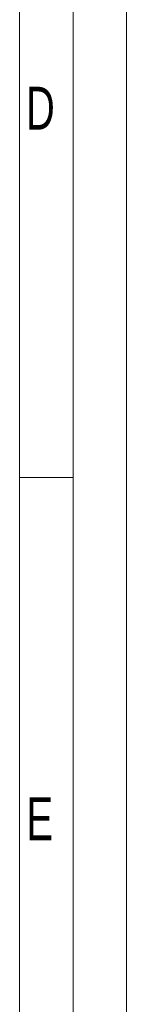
# Model space of a CAD drawing. Header units: millimetres. Extents: x 22 to 589, y 6 to 414.
# Tile 36 of 52: x 578 to 589, y 94 to 186. Entities that reach past the tile are written whole.
import ezdxf

# ---------------------------------------------------------------- set-up
doc = ezdxf.new("R2010")
doc.units = ezdxf.units.MM
doc.styles.add('SLDTEXTSTYLE0', font='TXT', dxfattribs={"width": 0.7})

msp = doc.modelspace()

# ---------------------------------------------------------------- linework, layer by layer
at = {"color": 7, "linetype": 'Continuous', "lineweight": 15}
msp.add_line((588.5, 414.5), (588.5, 5.5), dxfattribs=at)
at = {"color": 1, "linetype": 'Continuous', "lineweight": 0}
for p, q in [((583.5, 409.5), (583.5, 10.5)), ((578.5, 404.5000052), (578.5, 10.5000052)), ((583.4831139, 143.5), (578.5, 143.5))]:
    msp.add_line(p, q, dxfattribs=at)

# ---------------------------------------------------------------- texts
at = {"color": 1, "linetype": 'Continuous', "lineweight": 0, "char_height": 4, "attachment_point": 1, "style": 'SLDTEXTSTYLE0'}
for s, insert in [('D', (579.0893576, 179.9988581)), ('E', (579.1327653, 113.6222353))]:
    msp.add_mtext(s, dxfattribs=dict(at, insert=insert))

doc.saveas('drawing.dxf')
